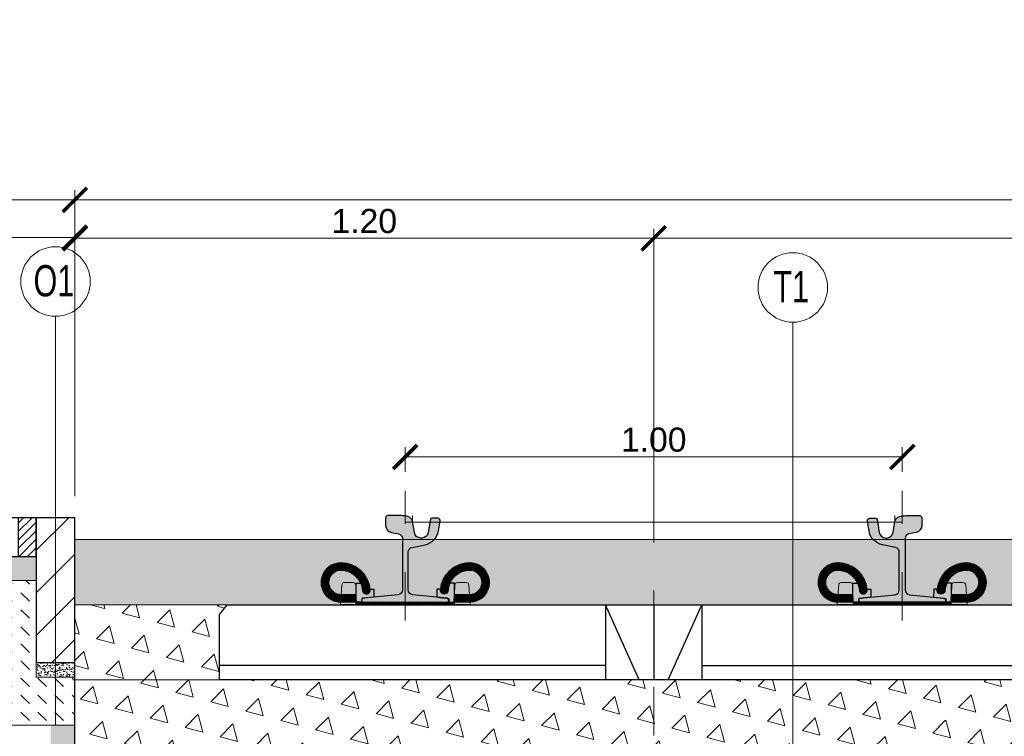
# Model space of a CAD drawing. Header units: feet. Extents: x 211.3 to 241.6, y -209.3 to -192.7.
# Tile 7 of 15: x 216.4 to 218.5, y -200.5 to -199. Entities that reach past the tile are written whole.
import ezdxf

# ---------------------------------------------------------------- set-up
doc = ezdxf.new("R2010")
doc.units = ezdxf.units.FT
doc.header["$MEASUREMENT"] = 0
doc.header["$PDMODE"] = 34
doc.linetypes.add('DASHDOT2', pattern=[12.7, 6.35, -3.175, 0, -3.175])
for name, color, linetype, lineweight in [('Beton', 8, 'Continuous', 15), ('BETON kresk', 8, 'Continuous', 9), ('Geowłóknina', 160, 'Continuous', 30), ('Miesz_niezw', 251, 'Continuous', 9), ('Mieszanka_niezw_0_315', 44, 'Continuous', 15), ('Opis', 7, 'Continuous', 15), ('Opis (wydruk czarny)', 7, 'Continuous', 15), ('Osie', 1, 'DASHDOT2', 13), ('oś-szyny', 1, 'DASHDOT2', 0), ('Piasek', 54, 'Continuous', 15), ('Podkład', 7, 'Continuous', 30), ('Podlew ciągły z poliuretanu', 1, 'Continuous', 9), ('Podsypka cementowo-piaskowa', 251, 'Continuous', 15), ('Podłoże gruntowe', 7, 'Continuous', 13), ('Sb3', 7, 'Continuous', 15), ('sb4', 7, 'Continuous', 15), ('Wymiar', 7, 'Continuous', 15)]:
    doc.layers.add(name, color=color, linetype=linetype, lineweight=lineweight)
for name, color, linetype in [('beton obram', 7, 'Continuous'), ('Podkadka sprężysta', 1, 'Continuous'), ('Szyna', 7, 'Continuous')]:
    doc.layers.add(name, color=color, linetype=linetype)
doc.layers.add('brudnopis', color=50, linetype='Continuous', lineweight=30, plot=False)
doc.layers.add('kostka grafitowa', color=7, linetype='Continuous', lineweight=30, true_color=0x404040)
doc.styles.add('Opis_1_25', font='arial.ttf', dxfattribs={"height": 0.05})
doc.styles.add('Romans', font='romans.shx', dxfattribs={"width": 0.7})
doc.dimstyles.new('1_25_DK$0', dxfattribs={"dimtxt": 0.05, "dimasz": 0.05, "dimexe": 0.02, "dimexo": 0.05, "dimgap": 0.01, "dimtad": 1, "dimdec": 3, "dimzin": 3, "dimdsep": 46, "dimtxsty": 'Opis_1_25', "dimblk": 'ARCHTICK', "dimcen": 0.05, "dimclrd": 256, "dimclre": 256, "dimazin": 3, "dimtfac": 1, "dimtdec": 3, "dimtofl": 0, "dimtmove": 0, "dimatfit": 3, "dimldrblk": 'ARCHTICK', "dimfxl": 1, "dimfrac": 2, "dimtolj": 1, "dimtzin": 3, "dimlwd": -1, "dimlwe": -1, "dimarcsym": 0})
pattern_1 = [(105, (0, 0), (-0.07244443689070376, 0.01941142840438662), [0.03750000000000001, -0.03750000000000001]), (165, (0, 0), (-0.05303300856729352, -0.05303300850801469), [0.03750000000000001, -0.03750000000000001]), (45, (-0.03622221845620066, 0.009705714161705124), (-0.01941142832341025, 0.07244443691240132), [0.03750000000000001, -0.03750000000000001])]
pattern_2 = [(45, (0, 0), (-0.008838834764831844, 0.008838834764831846), [])]

# ---------------------------------------------------------------- blocks, each defined once
blk = doc.blocks.new('_ArchTick')
at = {"color": 0, "linetype": 'ByBlock', "lineweight": 0, "const_width": 0.15}
blk.add_lwpolyline([(-0.5, -0.5), (0.5, 0.5)], dxfattribs=at)
blk = doc.blocks.new('*D4')
at = {"layer": 'DEFPOINTS', "color": 0, "lineweight": 25, "transparency": 16777216}
for p in [(217.2109463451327, -199.9399259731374), (217.2109463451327, -200.0208825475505), (218.2414463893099, -200.0208825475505)]:
    blk.add_point(p, dxfattribs=at)
at = {"layer": 'Wymiar', "transparency": 16777216}
for p, q in [((217.2109463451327, -199.9708825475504), (217.2109463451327, -199.9199259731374)), ((218.2414463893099, -199.9708825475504), (218.2414463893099, -199.9199259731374)), ((218.2414463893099, -199.9399259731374), (217.2109463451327, -199.9399259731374))]:
    blk.add_line(p, q, dxfattribs=at)
at = {"layer": 'Wymiar', "transparency": 16777216, "xscale": 0.05, "yscale": 0.05, "zscale": 0.05, "rotation": 180}
blk.add_blockref('_ArchTick', (217.2109463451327, -199.9399259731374), dxfattribs=at)
at = {"layer": 'Wymiar', "transparency": 16777216, "xscale": 0.05, "yscale": 0.05, "zscale": 0.05}
blk.add_blockref('_ArchTick', (218.2414463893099, -199.9399259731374), dxfattribs=at)
at = {"layer": 'Wymiar', "color": 0, "transparency": 16777216, "insert": (217.7261963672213, -199.9043973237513), "char_height": 0.05, "attachment_point": 5, "style": 'Opis_1_25'}
blk.add_mtext('\\A1;1.00', dxfattribs=at)
blk = doc.blocks.new('*D5')
at = {"layer": 'DEFPOINTS', "color": 0, "lineweight": 25, "transparency": 16777216}
for p in [(217.7261949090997, -199.4868741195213), (216.5261949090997, -200.0659117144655), (217.7261949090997, -200.0659117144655)]:
    blk.add_point(p, dxfattribs=at)
at = {"layer": 'Wymiar', "transparency": 16777216}
for p, q in [((216.5261949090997, -200.0159117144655), (216.5261949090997, -199.4668741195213)), ((217.7261949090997, -200.0159117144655), (217.7261949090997, -199.4668741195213)), ((216.5261949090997, -199.4868741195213), (217.7261949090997, -199.4868741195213))]:
    blk.add_line(p, q, dxfattribs=at)
at = {"layer": 'Wymiar', "transparency": 16777216, "xscale": 0.05, "yscale": 0.05, "zscale": 0.05, "rotation": 180}
blk.add_blockref('_ArchTick', (216.5261949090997, -199.4868741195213), dxfattribs=at)
at = {"layer": 'Wymiar', "transparency": 16777216, "xscale": 0.05, "yscale": 0.05, "zscale": 0.05}
blk.add_blockref('_ArchTick', (217.7261949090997, -199.4868741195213), dxfattribs=at)
at = {"layer": 'Wymiar', "color": 0, "transparency": 16777216, "insert": (217.1261949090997, -199.4513454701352), "char_height": 0.05, "attachment_point": 5, "style": 'Opis_1_25'}
blk.add_mtext('\\A1;1.20', dxfattribs=at)
blk = doc.blocks.new('*D6')
at = {"layer": 'DEFPOINTS', "color": 0, "lineweight": 70, "transparency": 16777216}
for p in [(223.9261949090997, -199.4069429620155), (216.5261949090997, -200.0659117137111), (223.9261949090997, -200.0659117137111)]:
    blk.add_point(p, dxfattribs=at)
at = {"layer": 'Wymiar', "transparency": 16777216}
for p, q in [((216.5261949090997, -200.0159117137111), (216.5261949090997, -199.3869429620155)), ((223.9261949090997, -200.0159117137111), (223.9261949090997, -199.3869429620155)), ((216.5261949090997, -199.4069429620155), (223.9261949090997, -199.4069429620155))]:
    blk.add_line(p, q, dxfattribs=at)
at = {"layer": 'Wymiar', "transparency": 16777216, "xscale": 0.05, "yscale": 0.05, "zscale": 0.05, "rotation": 180}
blk.add_blockref('_ArchTick', (216.5261949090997, -199.4069429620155), dxfattribs=at)
at = {"layer": 'Wymiar', "transparency": 16777216, "xscale": 0.05, "yscale": 0.05, "zscale": 0.05}
blk.add_blockref('_ArchTick', (223.9261949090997, -199.4069429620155), dxfattribs=at)
at = {"layer": 'Wymiar', "color": 0, "transparency": 16777216, "insert": (220.2261949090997, -199.3710732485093), "char_height": 0.05, "attachment_point": 5, "style": 'Opis_1_25'}
blk.add_mtext('\\A1;{\\fArial|b0|i0|c238|p34;TOROWISKO KLASYCZNE PODSYPKOWE}', dxfattribs=at)
blk = doc.blocks.new('*D8')
at = {"layer": 'DEFPOINTS', "color": 0, "lineweight": 25, "transparency": 16777216}
for p in [(222.7261948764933, -199.4868741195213), (217.7261949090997, -200.0669117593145), (222.7261948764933, -200.0669116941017)]:
    blk.add_point(p, dxfattribs=at)
at = {"layer": 'Wymiar', "transparency": 16777216}
for p, q in [((217.7261949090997, -200.0169117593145), (217.7261949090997, -199.4668741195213)), ((222.7261948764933, -200.0169116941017), (222.7261948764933, -199.4668741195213)), ((217.7261949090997, -199.4868741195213), (222.7261948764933, -199.4868741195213))]:
    blk.add_line(p, q, dxfattribs=at)
at = {"layer": 'Wymiar', "transparency": 16777216, "xscale": 0.05, "yscale": 0.05, "zscale": 0.05, "rotation": 180}
blk.add_blockref('_ArchTick', (217.7261949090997, -199.4868741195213), dxfattribs=at)
at = {"layer": 'Wymiar', "transparency": 16777216, "xscale": 0.05, "yscale": 0.05, "zscale": 0.05}
blk.add_blockref('_ArchTick', (222.7261948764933, -199.4868741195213), dxfattribs=at)
at = {"layer": 'Wymiar', "color": 0, "transparency": 16777216, "insert": (220.2261948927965, -199.4513454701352), "char_height": 0.05, "attachment_point": 5, "style": 'Opis_1_25'}
blk.add_mtext('\\A1;5.00', dxfattribs=at)
blk = doc.blocks.new('*D12')
at = {"layer": 'DEFPOINTS', "color": 0, "lineweight": 70, "transparency": 16777216}
for p in [(216.5261949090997, -199.4069429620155), (214.5136949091, -199.9609117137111), (216.5261949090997, -200.0709117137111)]:
    blk.add_point(p, dxfattribs=at)
at = {"layer": 'Wymiar', "transparency": 16777216}
for p, q in [((214.5136949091, -199.9109117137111), (214.5136949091, -199.3869429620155)), ((216.5261949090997, -200.0209117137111), (216.5261949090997, -199.3869429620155)), ((214.5136949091, -199.4069429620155), (216.5261949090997, -199.4069429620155))]:
    blk.add_line(p, q, dxfattribs=at)
at = {"layer": 'Wymiar', "transparency": 16777216, "xscale": 0.05, "yscale": 0.05, "zscale": 0.05, "rotation": 180}
blk.add_blockref('_ArchTick', (214.5136949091, -199.4069429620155), dxfattribs=at)
at = {"layer": 'Wymiar', "transparency": 16777216, "xscale": 0.05, "yscale": 0.05, "zscale": 0.05}
blk.add_blockref('_ArchTick', (216.5261949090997, -199.4069429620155), dxfattribs=at)
at = {"layer": 'Wymiar', "color": 0, "transparency": 16777216, "insert": (215.5199449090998, -199.3171453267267), "char_height": 0.05, "attachment_point": 5, "style": 'Opis_1_25'}
blk.add_mtext('\\A1;{\\fArial|b0|i0|c238|p34;ZABUDOWA MIĘDZYTORZA Z PŁYT \\PAŻUROWYCH OBSIANYCH TRAWĄ}', dxfattribs=at)
blk = doc.blocks.new('PS-60R2-SB4-1800')
h = blk.add_hatch(color=251)
edge = h.paths.add_edge_path()
edge.add_arc((-64.85020978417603, 18.20540894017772), 4.499999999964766, 4.328325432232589, 24.187061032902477, ccw=False)
edge.add_arc((-59.5653256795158, 18.60540894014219), 0.8000000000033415, 184.3283254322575, 364.3283254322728)
edge.add_arc((-64.85020978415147, 18.2054089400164), 6.099999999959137, 4.328325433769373, 5.518464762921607)
edge.add_line((-58.77848170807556, 18.79202480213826), (-58.02596563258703, 18.79189964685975))
edge.add_line((-58.02596563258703, 18.79189964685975), (-58.01851709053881, 17.15335696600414))
edge.add_line((-58.01851709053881, 17.15335696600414), (-60.51127112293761, 16.90517299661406))
edge.add_line((-60.51127112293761, 16.90517299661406), (-60.51143550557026, 16.10521954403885))
edge.add_line((-60.51143550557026, 16.10521954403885), (-61.65020978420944, 16.1054089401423))
edge.add_line((-61.65020978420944, 16.1054089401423), (-61.70545377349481, 17.70880618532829))
edge.add_line((-61.70545377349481, 17.70880618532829), (-61.70506451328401, 20.04929525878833))
edge.add_line((-61.70506451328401, 20.04929525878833), (-60.74525279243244, 20.04913562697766))
h = blk.add_hatch(color=251)
edge = h.paths.add_edge_path()
edge.add_arc((-38.14976804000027, 18.20942884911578), 4.499999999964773, 155.8129389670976, 175.6716745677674)
edge.add_arc((-43.43465214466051, 18.60942884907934), 0.8000000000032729, 175.6716745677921, 355.6716745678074, ccw=False)
edge.add_arc((-38.14976804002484, 18.20942884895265), 6.099999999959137, 174.4815352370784, 175.6716745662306, ccw=False)
edge.add_line((-44.22149611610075, 18.7960447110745), (-44.97401219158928, 18.79591955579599))
edge.add_line((-44.97401219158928, 18.79591955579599), (-44.9814607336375, 17.15737687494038))
edge.add_line((-44.9814607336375, 17.15737687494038), (-42.4887067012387, 16.90919290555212))
edge.add_line((-42.4887067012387, 16.90919290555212), (-42.48854231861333, 16.10923945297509))
edge.add_line((-42.48854231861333, 16.10923945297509), (-41.34976803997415, 16.10942884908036))
edge.add_line((-41.34976803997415, 16.10942884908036), (-41.29452405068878, 17.71282609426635))
edge.add_line((-41.29452405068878, 17.71282609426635), (-41.2949133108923, 20.0533151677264))
edge.add_line((-41.2949133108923, 20.0533151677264), (-42.25472503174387, 20.05315553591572))
h = blk.add_hatch(color=251)
edge = h.paths.add_edge_path()
edge.add_arc((38.14985109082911, 18.20942884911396), 4.499999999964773, 4.328325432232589, 24.18706103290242, ccw=False)
edge.add_arc((43.43473519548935, 18.60942884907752), 0.8000000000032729, 184.3283254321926, 364.3283254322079)
edge.add_arc((38.14985109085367, 18.20942884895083), 6.099999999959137, 4.328325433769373, 5.518464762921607)
edge.add_line((44.22157916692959, 18.79604471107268), (44.97409524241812, 18.79591955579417))
edge.add_line((44.97409524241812, 18.79591955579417), (44.98154378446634, 17.15737687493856))
edge.add_line((44.98154378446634, 17.15737687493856), (42.48878975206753, 16.9091929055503))
edge.add_line((42.48878975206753, 16.9091929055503), (42.48862536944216, 16.10923945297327))
edge.add_line((42.48862536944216, 16.10923945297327), (41.34985109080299, 16.10942884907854))
edge.add_line((41.34985109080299, 16.10942884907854), (41.29460710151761, 17.71282609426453))
edge.add_line((41.29460710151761, 17.71282609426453), (41.29499636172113, 20.05331516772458))
edge.add_line((41.29499636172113, 20.05331516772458), (42.25480808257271, 20.0531555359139))
h = blk.add_hatch(color=251)
edge = h.paths.add_edge_path()
edge.add_arc((64.85029283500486, 18.2054089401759), 4.499999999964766, 155.8129389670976, 175.6716745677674)
edge.add_arc((59.56540873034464, 18.60540894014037), 0.8000000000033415, 175.6716745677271, 355.67167456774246, ccw=False)
edge.add_arc((64.85029283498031, 18.20540894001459), 6.099999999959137, 174.4815352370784, 175.6716745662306, ccw=False)
edge.add_line((58.77856475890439, 18.79202480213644), (58.02604868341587, 18.79189964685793))
edge.add_line((58.02604868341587, 18.79189964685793), (58.01860014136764, 17.15335696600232))
edge.add_line((58.01860014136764, 17.15335696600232), (60.51135417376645, 16.90517299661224))
edge.add_line((60.51135417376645, 16.90517299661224), (60.5115185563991, 16.10521954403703))
edge.add_line((60.5115185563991, 16.10521954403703), (61.65029283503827, 16.10540894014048))
edge.add_line((61.65029283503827, 16.10540894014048), (61.70553682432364, 17.70880618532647))
edge.add_line((61.70553682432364, 17.70880618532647), (61.70514756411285, 20.04929525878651))
edge.add_line((61.70514756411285, 20.04929525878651), (60.74533584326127, 20.04913562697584))
at = {"layer": 'Podkadka sprężysta'}
h = blk.add_hatch(dxfattribs=at)
h.set_pattern_fill('ANSI37', color=256, angle=0.009529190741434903, style=0)
h.set_pattern_definition([(45.00952919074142, (-51.49991694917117, 15.60774071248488), (-0.08840304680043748, 0.08837364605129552), []), (135.0095291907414, (-51.49991694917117, 15.60774071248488), (-0.08837364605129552, -0.08840304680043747), [])])
h.paths.add_polyline_path([(-61.63283859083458, 15.60605544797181), (-61.65020978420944, 16.1054089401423), (-41.34976803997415, 16.10942884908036), (-41.36699530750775, 15.60942597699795)])
h = blk.add_hatch(dxfattribs=at)
h.set_pattern_fill('ANSI37', color=256, scale=100, style=0)
h.set_pattern_definition([(134.9904708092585, (51.5, 15.60774071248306), (0.08840304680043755, 0.08837364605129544), []), (44.99047080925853, (51.5, 15.60774071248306), (0.08837364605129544, -0.08840304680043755), [])])
h.paths.add_polyline_path([(61.63292164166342, 15.60605544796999), (61.65029283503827, 16.10540894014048), (41.34985109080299, 16.10942884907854), (41.36707835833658, 15.60942597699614)])
at = {"layer": 'sb4'}
h = blk.add_hatch(dxfattribs=at)
h.set_pattern_fill('ANSI31', color=256, angle=0.009529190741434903, style=0)
h.set_pattern_definition([(134.9904708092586, (-92.79758262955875, -4.70838610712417), (0.08840304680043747, 0.08837364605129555), [])])
edge = h.paths.add_edge_path()
edge.add_line((-61.65020978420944, 16.1054089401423), (-64.85020978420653, 16.1054089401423))
edge.add_arc((-64.8502097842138, 20.20540894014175), 4.099999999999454, 90.00000000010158, 270.00000000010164, ccw=False)
edge.add_arc((-64.85020978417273, 18.20540894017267), 6.099999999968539, 4.328325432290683, 90.00000000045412, ccw=False)
edge.add_arc((-59.5653256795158, 18.60540894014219), 0.8000000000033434, -175.67167456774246, 4.328325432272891, ccw=False)
edge.add_arc((-64.85020978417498, 18.20540894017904), 4.499999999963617, 4.328325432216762, 90.00000000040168)
edge.add_arc((-64.85020978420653, 20.20540894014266), 2.5, 90, 270)
edge.add_line((-64.85020978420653, 17.70540894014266), (-61.70580229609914, 17.70347502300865))
edge.add_line((-61.70580229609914, 17.70347502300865), (-61.65020978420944, 16.1054089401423))
h = blk.add_hatch(dxfattribs=at)
h.set_pattern_fill('ANSI31', color=256, angle=0.009529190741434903, style=0)
h.set_pattern_definition([(45.00952919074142, (-10.20239519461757, -4.704366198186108), (-0.08840304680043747, 0.08837364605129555), [])])
edge = h.paths.add_edge_path()
edge.add_line((-41.34976803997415, 16.10942884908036), (-38.14976803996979, 16.10942884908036))
edge.add_arc((-38.14976803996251, 20.2094288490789), 4.099999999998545, 269.9999999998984, 449.9999999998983)
edge.add_arc((-38.14976804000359, 18.20942884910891), 6.099999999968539, 89.99999999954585, 175.6716745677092)
edge.add_arc((-43.43465214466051, 18.60942884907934), 0.8000000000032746, 175.6716745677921, 355.6716745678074)
edge.add_arc((-38.14976804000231, 18.20942884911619), 4.499999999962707, 89.9999999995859, 175.6716745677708, ccw=False)
edge.add_arc((-38.14976803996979, 20.2094288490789), 2.5, -90, 90, ccw=False)
edge.add_line((-38.14976803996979, 17.7094288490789), (-41.29470646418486, 17.70753173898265))
edge.add_line((-41.29470646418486, 17.70753173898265), (-41.34976803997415, 16.10942884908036))
h = blk.add_hatch(dxfattribs=at)
h.set_pattern_fill('ANSI31', color=256, angle=0.009529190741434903, style=0)
h.set_pattern_definition([(134.9904708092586, (10.2024782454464, -4.704366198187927), (0.08840304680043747, 0.08837364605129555), [])])
edge = h.paths.add_edge_path()
edge.add_line((41.34985109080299, 16.10942884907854), (38.14985109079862, 16.10942884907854))
edge.add_arc((38.14985109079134, 20.20942884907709), 4.099999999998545, 90.00000000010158, 270.00000000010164, ccw=False)
edge.add_arc((38.14985109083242, 18.20942884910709), 6.099999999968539, 4.328325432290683, 90.00000000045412, ccw=False)
edge.add_arc((43.43473519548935, 18.60942884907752), 0.8000000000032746, -175.67167456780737, 4.328325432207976, ccw=False)
edge.add_arc((38.14985109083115, 18.20942884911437), 4.499999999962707, 4.328325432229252, 90.00000000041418)
edge.add_arc((38.14985109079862, 20.20942884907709), 2.5, 90, 270)
edge.add_line((38.14985109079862, 17.70942884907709), (41.29478951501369, 17.70753173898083))
edge.add_line((41.29478951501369, 17.70753173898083), (41.34985109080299, 16.10942884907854))
h = blk.add_hatch(dxfattribs=at)
h.set_pattern_fill('ANSI31', color=256, angle=0.009529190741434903, style=0)
h.set_pattern_definition([(45.00952919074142, (92.79766568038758, -4.708386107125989), (-0.08840304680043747, 0.08837364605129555), [])])
edge = h.paths.add_edge_path()
edge.add_line((61.65029283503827, 16.10540894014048), (64.85029283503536, 16.10540894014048))
edge.add_arc((64.85029283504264, 20.20540894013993), 4.099999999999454, 269.9999999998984, 449.9999999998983)
edge.add_arc((64.85029283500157, 18.20540894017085), 6.099999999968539, 89.9999999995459, 175.6716745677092)
edge.add_arc((59.56540873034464, 18.60540894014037), 0.8000000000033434, 175.6716745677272, 355.6716745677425)
edge.add_arc((64.85029283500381, 18.20540894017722), 4.499999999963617, 89.99999999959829, 175.6716745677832, ccw=False)
edge.add_arc((64.85029283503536, 20.20540894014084), 2.5, -90, 90, ccw=False)
edge.add_line((64.85029283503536, 17.70540894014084), (61.70588534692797, 17.70347502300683))
edge.add_line((61.70588534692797, 17.70347502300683), (61.65029283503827, 16.10540894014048))
at = {"layer": 'Szyna'}
h = blk.add_hatch(color=256, dxfattribs=at)
edge = h.paths.add_edge_path()
edge.add_arc((-54.07513544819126, 32.0297057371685), 1.499999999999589, 180.0000026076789, 258.6900701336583)
edge.add_line((-54.36930958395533, 30.5588347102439), (-52.90401923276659, 30.26577670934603))
edge.add_arc((-53.10013532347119, 29.28519602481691), 0.9999999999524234, 2.595729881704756e-06, 78.69007012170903, ccw=False)
edge.add_line((-52.10013532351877, 29.28519607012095), (-52.10013483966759, 18.64498753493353))
edge.add_arc((-53.10013483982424, 18.64498748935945), 1.000000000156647, -84.2894042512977, 2.611202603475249e-06, ccw=False)
edge.add_line((-53.00063107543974, 17.64995030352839), (-60.22998587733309, 16.92701449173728))
edge.add_arc((-60.20013474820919, 16.62850333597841), 0.3000000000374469, 95.71059571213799, 180.0000025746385)
edge.add_line((-60.50013474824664, 16.62850332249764), (-60.5001347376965, 16.3999995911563))
edge.add_arc((-60.20013473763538, 16.39999960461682), 0.3000000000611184, 180.0000025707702, 270.0000025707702)
edge.add_line((-60.20013472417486, 16.09999960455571), (-42.80013472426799, 16.1000003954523))
edge.add_arc((-42.80013473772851, 16.40000039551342), 0.3000000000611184, 270.0000025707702, 360.0000025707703)
edge.add_line((-42.50013473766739, 16.40000040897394), (-42.50013474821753, 16.62850414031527))
edge.add_arc((-42.80013474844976, 16.62850412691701), 0.3000000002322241, 2.558879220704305e-06, 84.28940942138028)
edge.add_line((-42.77028364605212, 16.92701528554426), (-49.99963851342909, 17.64995044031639))
edge.add_arc((-49.90013483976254, 18.64498763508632), 1.000000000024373, 180.0000026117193, 264.28940947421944, ccw=False)
edge.add_line((-50.90013483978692, 18.64498758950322), (-50.90013519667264, 26.49519612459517))
edge.add_arc((-49.90013519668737, 26.49519617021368), 0.9999999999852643, 101.30993508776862, 180.0000026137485, ccw=False)
edge.add_line((-50.0962513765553, 27.47577683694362), (-47.38879003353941, 28.0172692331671))
edge.add_arc((-48.07519666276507, 31.44930156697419), 3.500000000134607, 281.3099350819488, 350.5376803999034)
edge.add_line((-44.6228179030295, 30.87390526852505), (-44.28216873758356, 32.91780083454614))
edge.add_arc((-44.77536570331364, 33.00000030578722), 0.5000000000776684, 350.5376803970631, 450.000002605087)
edge.add_line((-44.77536572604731, 33.50000030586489), (-45.99262867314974, 33.50000025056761))
edge.add_arc((-45.99262865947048, 33.20000025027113), 0.3000000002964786, 90.00000261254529, 170.5376804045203)
edge.add_line((-46.28854683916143, 33.24931993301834), (-46.7379117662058, 30.55312961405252))
edge.add_arc((-48.09913539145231, 30.78000015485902), 1.380000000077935, 270.0000025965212, 350.5376803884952, ccw=False)
edge.add_line((-48.09913532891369, 29.40000015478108), (-48.25113532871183, 29.40000014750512))
edge.add_arc((-48.2511353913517, 30.78000014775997), 1.380000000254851, 189.4623248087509, 270.00000260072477, ccw=False)
edge.add_line((-49.61235899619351, 30.55312948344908), (-49.98892671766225, 32.81253518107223))
edge.add_arc((-51.27123880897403, 32.59881643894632), 1.300000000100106, 9.462324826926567, 76.81804508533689)
edge.add_arc((-52.79913517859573, 26.07535626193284), 7.999999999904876, 76.81804506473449, 86.81323531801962)
edge.add_arc((-54.02213417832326, 4.109376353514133), 29.99999999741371, 86.81323532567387, 90.3828454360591)
edge.add_arc((-54.16913517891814, 26.10888522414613), 8.000000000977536, 90.38284543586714, 96.93827769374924)
edge.add_arc((-55.07513551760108, 33.55396167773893), 0.500000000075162, 96.93827769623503, 180.000002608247)
edge.add_line((-55.57513551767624, 33.55396165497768), (-55.57513544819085, 32.02970566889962))
h = blk.add_hatch(color=256, dxfattribs=at)
edge = h.paths.add_edge_path()
edge.add_arc((54.0752184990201, 32.02970573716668), 1.499999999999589, 281.30992986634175, 359.99999739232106, ccw=False)
edge.add_line((54.36939263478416, 30.55883471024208), (52.90410228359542, 30.26577670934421))
edge.add_arc((53.10021837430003, 29.28519602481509), 0.9999999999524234, 101.3099298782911, 179.99999740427)
edge.add_line((52.10021837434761, 29.28519607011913), (52.10021789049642, 18.64498753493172))
edge.add_arc((53.10021789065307, 18.64498748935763), 1.000000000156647, 179.9999973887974, 264.2894042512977)
edge.add_line((53.00071412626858, 17.64995030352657), (60.23006892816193, 16.92701449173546))
edge.add_arc((60.20021779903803, 16.62850333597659), 0.3000000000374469, -2.574638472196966e-06, 84.289404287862, ccw=False)
edge.add_line((60.50021779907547, 16.62850332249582), (60.50021778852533, 16.39999959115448))
edge.add_arc((60.20021778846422, 16.399999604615), 0.3000000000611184, 269.9999974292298, 359.9999974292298, ccw=False)
edge.add_line((60.20021777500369, 16.09999960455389), (42.80021777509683, 16.10000039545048))
edge.add_arc((42.80021778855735, 16.4000003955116), 0.3000000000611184, 179.9999974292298, 269.9999974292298, ccw=False)
edge.add_line((42.50021778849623, 16.40000040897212), (42.50021779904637, 16.62850414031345))
edge.add_arc((42.80021779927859, 16.62850412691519), 0.3000000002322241, 95.71059057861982, 179.9999974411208, ccw=False)
edge.add_line((42.77036669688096, 16.92701528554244), (49.99972156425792, 17.64995044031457))
edge.add_arc((49.90021789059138, 18.6449876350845), 1.000000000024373, 275.7105905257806, 359.9999973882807)
edge.add_line((50.90021789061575, 18.6449875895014), (50.90021824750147, 26.49519612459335))
edge.add_arc((49.90021824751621, 26.49519617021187), 0.9999999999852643, 359.9999973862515, 438.6900649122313)
edge.add_line((50.09633442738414, 27.4757768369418), (47.38887308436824, 28.01726923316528))
edge.add_arc((48.0752797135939, 31.44930156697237), 3.500000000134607, 189.4623196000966, 258.69006491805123, ccw=False)
edge.add_line((44.62290095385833, 30.87390526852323), (44.2822517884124, 32.91780083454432))
edge.add_arc((44.77544875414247, 33.0000003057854), 0.5000000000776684, 89.99999739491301, 189.4623196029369, ccw=False)
edge.add_line((44.77544877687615, 33.50000030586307), (45.99271172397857, 33.50000025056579))
edge.add_arc((45.99271171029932, 33.20000025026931), 0.3000000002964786, 9.462319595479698, 89.99999738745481, ccw=False)
edge.add_line((46.28862988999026, 33.24931993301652), (46.73799481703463, 30.5531296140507))
edge.add_arc((48.09921844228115, 30.7800001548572), 1.380000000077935, 189.4623196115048, 269.9999974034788)
edge.add_line((48.09921837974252, 29.40000015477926), (48.25121837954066, 29.40000014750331))
edge.add_arc((48.25121844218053, 30.78000014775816), 1.380000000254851, 269.9999973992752, 350.5376751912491)
edge.add_line((49.61244204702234, 30.55312948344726), (49.98900976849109, 32.81253518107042))
edge.add_arc((51.27132185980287, 32.5988164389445), 1.300000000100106, 103.1819549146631, 170.5376751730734, ccw=False)
edge.add_arc((52.79921822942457, 26.07535626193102), 7.999999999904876, 93.18676468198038, 103.18195493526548, ccw=False)
edge.add_arc((54.02221722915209, 4.109376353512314), 29.99999999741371, 89.61715456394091, 93.18676467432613, ccw=False)
edge.add_arc((54.16921822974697, 26.10888522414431), 8.000000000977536, 83.06172230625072, 89.61715456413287, ccw=False)
edge.add_arc((55.07521856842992, 33.55396167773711), 0.500000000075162, -2.6082469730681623e-06, 83.06172230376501, ccw=False)
edge.add_line((55.57521856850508, 33.55396165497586), (55.57521849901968, 32.0297056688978))
for p, q in [((-60.51162242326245, 16.90321591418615), (-60.51145789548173, 16.10624195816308)), ((-42.4887067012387, 16.90919290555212), (-42.48854231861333, 16.10923945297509)), ((42.48878975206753, 16.9091929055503), (42.48862536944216, 16.10923945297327)), ((60.51170547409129, 16.90321591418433), (60.51154094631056, 16.10624195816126)), ((-61.63283859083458, 15.60605544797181), (-64.95012177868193, 15.60550373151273))]:
    blk.add_line(p, q)
for points in [[(-60.74525279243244, 20.04913562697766, -0.08686759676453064), (-60.36304403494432, 18.54503158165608, 1.000000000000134), (-58.76760732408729, 18.66578629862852, 0.005193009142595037), (-58.77848170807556, 18.79202480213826), (-58.02596563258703, 18.79189964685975), (-58.01851709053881, 17.15335696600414), (-60.51127112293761, 16.90517299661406), (-60.51143550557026, 16.10521954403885), (-61.65020978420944, 16.1054089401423), (-61.70545377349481, 17.70880618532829), (-61.70506451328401, 20.04929525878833)], [(-42.25472503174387, 20.05315553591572, 0.08686759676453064), (-42.63693378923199, 18.54905149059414, -1.000000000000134), (-44.23237050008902, 18.66980620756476, -0.005193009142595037), (-44.22149611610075, 18.7960447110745), (-44.97401219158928, 18.79591955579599), (-44.9814607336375, 17.15737687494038), (-42.4887067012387, 16.90919290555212), (-42.48854231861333, 16.10923945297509), (-41.34976803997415, 16.10942884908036), (-41.29452405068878, 17.71282609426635), (-41.2949133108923, 20.0533151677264)], [(42.25480808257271, 20.0531555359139, -0.08686759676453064), (42.63701684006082, 18.54905149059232, 1.000000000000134), (44.23245355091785, 18.66980620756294, 0.005193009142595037), (44.22157916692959, 18.79604471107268), (44.97409524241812, 18.79591955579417), (44.98154378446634, 17.15737687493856), (42.48878975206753, 16.9091929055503), (42.48862536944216, 16.10923945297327), (41.34985109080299, 16.10942884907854), (41.29460710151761, 17.71282609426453), (41.29499636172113, 20.05331516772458)], [(60.74533584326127, 20.04913562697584, 0.08686759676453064), (60.36312708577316, 18.54503158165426, -1.000000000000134), (58.76769037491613, 18.6657862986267, -0.005193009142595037), (58.77856475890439, 18.79202480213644), (58.02604868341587, 18.79189964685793), (58.01860014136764, 17.15335696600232), (60.51135417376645, 16.90517299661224), (60.5115185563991, 16.10521954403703), (61.65029283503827, 16.10540894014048), (61.70553682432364, 17.70880618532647), (61.70514756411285, 20.04929525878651)]]:
    blk.add_lwpolyline(points, format="xyb", close=True)
at = {"layer": 'brudnopis', "lineweight": 0, "ltscale": 5}
for p, q in [((-51.50000000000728, 32.69999960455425), (51.50008305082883, 32.69999960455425)), ((-49.97017078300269, 32.69999960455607), (-49.97017078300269, 34.10870663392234)), ((49.97025383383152, 32.69999960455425), (49.97025383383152, 34.10870663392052))]:
    blk.add_line(p, q, dxfattribs=at)
at = {"layer": 'oś-szyny', "ltscale": 0.002}
for p, q in [((-51.5, 12.34887240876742), (-51.5, 39.15927775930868)), ((51.50008305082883, 12.3488724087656), (51.50008305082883, 39.15927775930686))]:
    blk.add_line(p, q, dxfattribs=at)
at = {"layer": 'Podkadka sprężysta'}
for points in [[(-61.63283859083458, 15.60605544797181), (-61.65020978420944, 16.1054089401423), (-41.34976803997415, 16.10942884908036), (-41.36699530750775, 15.60942597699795)], [(61.63292164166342, 15.60605544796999), (61.65029283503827, 16.10540894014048), (41.34985109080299, 16.10942884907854), (41.36707835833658, 15.60942597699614)]]:
    blk.add_lwpolyline(points, close=True, dxfattribs=at)
at = {"layer": 'Podkład', "ltscale": 5}
for p, q in [((-88.5, 15.60000000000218), (-90, 13.60000000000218)), ((88.50000000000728, 15.60000000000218), (-88.49999999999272, 15.60000000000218)), ((-10, 15.60000000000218), (-10, 1.818989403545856e-12)), ((-3, 1.818989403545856e-12), (-10, 15.60000000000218)), ((0, 15.60000000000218), (0, 1.818989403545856e-12)), ((0, 15.60000000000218), (0, 1.818989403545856e-12)), ((3, 1.818989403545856e-12), (10, 15.60000000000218)), ((10, 15.60000000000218), (10, 1.818989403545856e-12)), ((88.5, 15.60000000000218), (90, 13.60000000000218)), ((-90, 1.818989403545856e-12), (-90, 13.60000000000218)), ((90, 1.818989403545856e-12), (90, 13.60000000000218)), ((-10, 3.000000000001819), (-90, 3.000000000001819)), ((10, 3.000000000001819), (89.99999999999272, 3.000000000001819)), ((-89.99999999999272, 0), (89.99999999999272, 1.818989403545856e-12))]:
    blk.add_line(p, q, dxfattribs=at)
at = {"layer": 'Sb3'}
for points in [[(-61.63283859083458, 15.60605544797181), (-61.77465327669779, 19.6826699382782, 0.4041133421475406), (-62.27443416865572, 20.1652867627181), (-64.16259709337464, 20.16497273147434, 0.3936855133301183), (-64.6612744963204, 19.70015658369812), (-64.95012177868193, 15.60550373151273)], [(61.63292164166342, 15.60605544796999), (61.77473632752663, 19.68266993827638, -0.4041133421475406), (62.27451721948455, 20.16528676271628), (64.16268014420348, 20.16497273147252, -0.3936855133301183), (64.66135754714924, 19.7001565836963), (64.95020482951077, 15.60550373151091)]]:
    blk.add_lwpolyline(points, format="xyb", close=True, dxfattribs=at)
for points in [[(-41.36699530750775, 15.60942597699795), (-41.22653663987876, 19.68608741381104, -0.4041133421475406), (-40.72691630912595, 20.16887045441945), (-38.8387533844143, 20.16918448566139, -0.3936855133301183), (-38.33992139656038, 19.70453423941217), (-38.04971211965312, 15.60997769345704), (-41.36699530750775, 15.60942597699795)], [(41.36707835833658, 15.60942597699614), (41.22661969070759, 19.68608741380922, 0.4041133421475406), (40.72699935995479, 20.16887045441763), (38.83883643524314, 20.16918448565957, 0.3936855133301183), (38.34000444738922, 19.70453423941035), (38.04979517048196, 15.60997769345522), (41.36707835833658, 15.60942597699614)]]:
    blk.add_lwpolyline(points, format="xyb", dxfattribs=at)
at = {"layer": 'sb4'}
for points in [[(-61.65020978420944, 16.1054089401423), (-64.85020978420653, 16.1054089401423, -1), (-64.85020978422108, 24.30540894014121, -0.3922565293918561), (-58.76760732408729, 18.66578629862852, -1.000000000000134), (-60.36304403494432, 18.54503158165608, 0.3922565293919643), (-64.85020978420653, 22.70540894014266, 0.9999999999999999), (-64.85020978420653, 17.70540894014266), (-61.70580229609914, 17.70347502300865)], [(-41.34976803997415, 16.10942884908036), (-38.14976803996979, 16.10942884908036, 1), (-38.14976803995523, 24.30942884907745, 0.3922565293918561), (-44.23237050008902, 18.66980620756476, 1.000000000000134), (-42.63693378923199, 18.54905149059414, -0.3922565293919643), (-38.14976803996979, 22.7094288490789, -0.9999999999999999), (-38.14976803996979, 17.7094288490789), (-41.29470646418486, 17.70753173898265)], [(41.34985109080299, 16.10942884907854), (38.14985109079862, 16.10942884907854, -1), (38.14985109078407, 24.30942884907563, -0.3922565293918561), (44.23245355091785, 18.66980620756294, -1.000000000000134), (42.63701684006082, 18.54905149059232, 0.3922565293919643), (38.14985109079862, 22.70942884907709, 0.9999999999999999), (38.14985109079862, 17.70942884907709), (41.29478951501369, 17.70753173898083)], [(61.65029283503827, 16.10540894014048), (64.85029283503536, 16.10540894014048, 1), (64.85029283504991, 24.30540894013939, 0.3922565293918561), (58.76769037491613, 18.6657862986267, 1.000000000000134), (60.36312708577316, 18.54503158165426, -0.3922565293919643), (64.85029283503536, 22.70540894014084, -0.9999999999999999), (64.85029283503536, 17.70540894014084), (61.70588534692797, 17.70347502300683)]]:
    blk.add_lwpolyline(points, format="xyb", close=True, dxfattribs=at)
for points in [[(-61.70527135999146, 17.70351183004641), (-61.65020978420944, 16.1054089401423)], [(-41.29470646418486, 17.70753173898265), (-41.34976803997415, 16.10942884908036)]]:
    blk.add_lwpolyline(points, dxfattribs=at)
at = {"layer": 'Szyna'}
for points in [[(-55.57513544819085, 32.02970566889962, 0.3575107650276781), (-54.36930958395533, 30.5588347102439), (-52.90401923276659, 30.26577670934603, -0.3575107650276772), (-52.10013532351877, 29.28519607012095), (-52.10013483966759, 18.64498753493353, -0.3853135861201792), (-53.00063107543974, 17.64995030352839), (-60.22998587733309, 16.92701449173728, 0.3853135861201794), (-60.50013474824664, 16.62850332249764), (-60.5001347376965, 16.3999995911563, 0.414213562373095), (-60.20013472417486, 16.09999960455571), (-42.80013472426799, 16.1000003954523, 0.414213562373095), (-42.50013473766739, 16.40000040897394), (-42.50013474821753, 16.62850414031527, 0.3853135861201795), (-42.77028364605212, 16.92701528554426), (-49.99963851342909, 17.64995044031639, -0.385313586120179), (-50.90013483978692, 18.64498758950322), (-50.90013519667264, 26.49519612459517, -0.357510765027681), (-50.0962513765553, 27.47577683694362), (-47.38879003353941, 28.0172692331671, 0.3115981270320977), (-44.6228179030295, 30.87390526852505), (-44.28216873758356, 32.91780083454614, 0.4634545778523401), (-44.77536572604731, 33.50000030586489), (-45.99262867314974, 33.50000025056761, 0.3666293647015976), (-46.28854683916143, 33.24931993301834), (-46.7379117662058, 30.55312961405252, -0.3666293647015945), (-48.09913532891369, 29.40000015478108), (-48.25113532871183, 29.40000014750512, -0.3666293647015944), (-49.61235899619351, 30.55312948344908), (-49.98892671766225, 32.81253518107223), (-49.98892671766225, 32.81253518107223, 0.3026593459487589), (-50.97478130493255, 33.86456244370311, 0.04363991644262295), (-52.35440826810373, 34.06298532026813, 0.01557662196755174), (-54.22259008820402, 34.10870663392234), (-54.22259008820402, 34.10870663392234, 0.02861127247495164), (-55.13553554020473, 34.05030010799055, 0.3791741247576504), (-55.57513551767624, 33.55396165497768)], [(55.57521849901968, 32.0297056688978, -0.3575107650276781), (54.36939263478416, 30.55883471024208), (52.90410228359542, 30.26577670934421, 0.3575107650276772), (52.10021837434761, 29.28519607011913), (52.10021789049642, 18.64498753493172, 0.3853135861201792), (53.00071412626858, 17.64995030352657), (60.23006892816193, 16.92701449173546, -0.3853135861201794), (60.50021779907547, 16.62850332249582), (60.50021778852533, 16.39999959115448, -0.414213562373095), (60.20021777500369, 16.09999960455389), (42.80021777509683, 16.10000039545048, -0.414213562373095), (42.50021778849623, 16.40000040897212), (42.50021779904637, 16.62850414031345, -0.3853135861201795), (42.77036669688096, 16.92701528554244), (49.99972156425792, 17.64995044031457, 0.385313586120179), (50.90021789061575, 18.6449875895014), (50.90021824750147, 26.49519612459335, 0.357510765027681), (50.09633442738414, 27.4757768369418), (47.38887308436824, 28.01726923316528, -0.3115981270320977), (44.62290095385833, 30.87390526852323), (44.2822517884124, 32.91780083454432, -0.4634545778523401), (44.77544877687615, 33.50000030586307), (45.99271172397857, 33.50000025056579, -0.3666293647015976), (46.28862988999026, 33.24931993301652), (46.73799481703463, 30.5531296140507, 0.3666293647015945), (48.09921837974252, 29.40000015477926), (48.25121837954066, 29.40000014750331, 0.3666293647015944), (49.61244204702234, 30.55312948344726), (49.98900976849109, 32.81253518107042), (49.98900976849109, 32.81253518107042, -0.3026593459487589), (50.97486435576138, 33.86456244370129, -0.04363991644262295), (52.35449131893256, 34.06298532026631, -0.01557662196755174), (54.22267313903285, 34.10870663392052), (54.22267313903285, 34.10870663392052, -0.02861127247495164), (55.13561859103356, 34.05030010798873, -0.3791741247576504), (55.57521856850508, 33.55396165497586)]]:
    blk.add_lwpolyline(points, format="xyb", close=True, dxfattribs=at)
blk = doc.blocks.new('PŁYTY_AŻUR')
at = {"layer": 'kostka grafitowa'}
h = blk.add_hatch(dxfattribs=at)
h.set_pattern_fill('ANSI31', color=256, scale=0.1)
h.set_pattern_definition(pattern_2)
h.paths.add_polyline_path([(278.4588691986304, -198.6794322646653), (278.4223691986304, -198.6794322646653), (278.4223691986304, -198.7594322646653), (278.4588691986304, -198.7594322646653)])
h = blk.add_hatch(dxfattribs=at)
h.set_pattern_fill('ANSI31', color=256, scale=0.1)
h.set_pattern_definition(pattern_2)
h.paths.add_polyline_path([(278.6588691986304, -198.6794322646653), (278.5858691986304, -198.6794322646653), (278.5858691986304, -198.7594322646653), (278.6588691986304, -198.7594322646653)])
h = blk.add_hatch(dxfattribs=at)
h.set_pattern_fill('ANSI31', color=256, scale=0.1)
h.set_pattern_definition(pattern_2)
h.paths.add_polyline_path([(278.8223691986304, -198.6794322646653), (278.7858691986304, -198.6794322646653), (278.7858691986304, -198.7594322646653), (278.8223691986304, -198.7594322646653)])
for p, q in [((278.5858691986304, -198.7594322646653), (278.5858691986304, -198.6794322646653)), ((278.6588691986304, -198.7594322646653), (278.6588691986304, -198.6794322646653)), ((278.7858691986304, -198.7594322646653), (278.7858691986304, -198.6794322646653))]:
    blk.add_line(p, q, dxfattribs=at)
blk.add_lwpolyline([(278.4223691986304, -198.7594322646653), (278.8223691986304, -198.7594322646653), (278.8223691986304, -198.6794322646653), (278.4223691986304, -198.6794322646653)], close=True, dxfattribs=at)
for points in [[(278.4588691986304, -198.7594322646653), (278.4588691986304, -198.6794322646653)], [(278.5223691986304, -198.7594322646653), (278.5223691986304, -198.6794322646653)], [(278.7223691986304, -198.7594322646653), (278.7223691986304, -198.6794322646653)]]:
    blk.add_lwpolyline(points, dxfattribs=at)
blk = doc.blocks.new('*D40')
at = {"layer": 'DEFPOINTS', "color": 0, "lineweight": 70, "transparency": 16777216}
for p in [(216.5261949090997, -199.4853983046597), (213.9270997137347, -200.0659117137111), (216.5261949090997, -200.0659117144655)]:
    blk.add_point(p, dxfattribs=at)
at = {"layer": 'Wymiar', "transparency": 16777216}
for p, q in [((213.9270997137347, -200.0159117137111), (213.9270997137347, -199.4653983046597)), ((216.5261949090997, -200.0159117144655), (216.5261949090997, -199.4653983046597)), ((213.9270997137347, -199.4853983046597), (216.5261949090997, -199.4853983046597))]:
    blk.add_line(p, q, dxfattribs=at)
at = {"layer": 'Wymiar', "transparency": 16777216, "xscale": 0.05, "yscale": 0.05, "zscale": 0.05, "rotation": 180}
blk.add_blockref('_ArchTick', (213.9270997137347, -199.4853983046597), dxfattribs=at)
at = {"layer": 'Wymiar', "transparency": 16777216, "xscale": 0.05, "yscale": 0.05, "zscale": 0.05}
blk.add_blockref('_ArchTick', (216.5261949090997, -199.4853983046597), dxfattribs=at)
at = {"layer": 'Wymiar', "color": 0, "transparency": 16777216, "insert": (215.2266473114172, -199.4498696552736), "char_height": 0.05, "attachment_point": 5, "style": 'Opis_1_25'}
blk.add_mtext('\\A1;2.60', dxfattribs=at)

msp = doc.modelspace()

# ---------------------------------------------------------------- hatches: boundary and pattern name
at = {"layer": 'BETON kresk'}
h = msp.add_hatch(dxfattribs=at)
h.set_pattern_fill('ANSI31', color=256, scale=0.5)
h.set_pattern_definition([(45, (-20.95623478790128, -90.96495820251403), (-0.04419417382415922, 0.04419417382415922), [])])
h.paths.add_polyline_path([(216.5261949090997, -200.0659117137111), (216.4461949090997, -200.0659117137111), (216.4461949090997, -200.3659117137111), (216.5261949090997, -200.3659117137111)])
at = {"layer": 'Miesz_niezw'}
h = msp.add_hatch(dxfattribs=at)
h.set_pattern_fill('TRIANG', color=256, scale=0.2, angle=45)
h.set_pattern_definition([(105, (5.153254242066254, 0), (-0.07244443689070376, 0.01941142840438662), [0.03750000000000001, -0.03750000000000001]), (165, (5.153254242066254, 0), (-0.05303300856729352, -0.05303300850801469), [0.03750000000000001, -0.03750000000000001]), (45, (5.117032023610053, 0.009705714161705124), (-0.01941142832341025, 0.07244443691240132), [0.03750000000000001, -0.03750000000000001])])
h.paths.add_polyline_path([(223.9252901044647, -200.1108375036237), (216.5261949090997, -200.1108375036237), (216.5261980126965, -200.2459224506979), (223.9252901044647, -200.2459224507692)])
h = msp.add_hatch(dxfattribs=at)
h.set_pattern_fill('TRIANG', color=256, scale=0.2, angle=45)
h.set_pattern_definition(pattern_1)
h.paths.add_polyline_path([(216.5261949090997, -200.2459858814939), (216.5261949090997, -200.4019116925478), (216.8261952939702, -200.4019116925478), (216.8261952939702, -200.2659858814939), (216.8411952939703, -200.2459858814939)])
h = msp.add_hatch(dxfattribs=at)
h.set_pattern_fill('TRIANG', color=256, scale=0.2, angle=45)
h.set_pattern_definition(pattern_1)
h.paths.add_polyline_path([(216.5261949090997, -200.4019116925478), (216.5261949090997, -200.6399117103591), (219.9509593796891, -200.7769022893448), (220.0460535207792, -201.0621847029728), (220.2257425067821, -201.0621847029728), (220.2257425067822, -200.4019116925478)])
at = {"layer": 'Opis'}
h = msp.add_hatch(dxfattribs=at)
h.set_pattern_fill('DASH', color=256, scale=0.2, angle=135)
h.set_pattern_definition([(135, (-78.18402966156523, -3.132862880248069), (-0.03535533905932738, 3.469446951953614e-18), [0.025, -0.025])])
h.paths.add_polyline_path([(216.52619520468, -200.4959117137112), (216.3461952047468, -200.4959117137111), (216.3461952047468, -200.195911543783), (216.4461958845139, -200.1959118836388), (216.4461952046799, -200.3959117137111), (216.5261952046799, -200.3959117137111)])
at = {"layer": 'Piasek', "lineweight": 5}
h = msp.add_hatch(dxfattribs=at)
h.set_pattern_fill('AR-SAND', color=256, scale=0.005, style=0)
h.set_pattern_definition([(37.50000000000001, (0, 0), (-0.0003149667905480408, 0.009634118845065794), [0, -0.0076, 0, -0.0085, 0, -0.008125]), (7.499999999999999, (0, 0), (0.008848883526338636, 0.0141107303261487), [0, -0.004099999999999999, 0, -0.006850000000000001, 0, -0.002625]), (327.5, (-0.00615, 0), (0.01557070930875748, 2.829526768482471e-05), [0, -0.0025, 0, -0.009000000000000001, 0, -0.01175]), (317.5, (-0.00615, 0), (0.01503063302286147, 0.004388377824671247), [0, -0.00125, 0, -0.0059, 0, -0.006750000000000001])])
h.paths.add_polyline_path([(216.3461952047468, -200.195911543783), (216.4461958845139, -200.1959118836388), (216.4461958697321, -200.1459128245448), (214.5136948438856, -200.145911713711), (214.513694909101, -200.195911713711), (216.3461952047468, -200.1959127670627)])
at = {"layer": 'Podsypka cementowo-piaskowa', "lineweight": 5}
h = msp.add_hatch(dxfattribs=at)
h.set_pattern_fill('AR-SAND', color=256, scale=0.005, style=0)
h.set_pattern_definition([(37.50000000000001, (2.955802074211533e-07, 0.09999999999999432), (-0.0003149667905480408, 0.009634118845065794), [0, -0.0076, 0, -0.0085, 0, -0.008125]), (7.499999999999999, (2.955802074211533e-07, 0.09999999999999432), (0.008848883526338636, 0.0141107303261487), [0, -0.004099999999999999, 0, -0.006850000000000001, 0, -0.002625]), (327.5, (-0.006149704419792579, 0.09999999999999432), (0.01557070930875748, 2.829526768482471e-05), [0, -0.0025, 0, -0.009000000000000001, 0, -0.01175]), (317.5, (-0.006149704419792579, 0.09999999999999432), (0.01503063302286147, 0.004388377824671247), [0, -0.00125, 0, -0.0059, 0, -0.006750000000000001])])
h.paths.add_polyline_path([(216.4461952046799, -200.3659117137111), (216.4461952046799, -200.3959117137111), (216.5261952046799, -200.3959117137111), (216.5261952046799, -200.3659117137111)])
at = {"layer": 'Podłoże gruntowe'}
h = msp.add_hatch(dxfattribs=at)
h.set_pattern_fill('EARTH', color=256, scale=0.25, angle=45, style=0)
h.set_pattern_definition([(45, (0, 0.05003998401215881), (0, 0.08838834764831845), [0.0625, -0.0625]), (45, (-0.01657281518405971, 0.06661279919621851), (0, 0.08838834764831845), [0.0625, -0.0625]), (45, (-0.03314563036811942, 0.08318561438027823), (0, 0.08838834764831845), [0.0625, -0.0625]), (135, (-0.03314563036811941, 0.09423415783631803), (-0.08838834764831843, 6.938893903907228e-18), [0.0625, -0.0625]), (135, (-0.01657281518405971, 0.1108069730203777), (-0.08838834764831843, 6.938893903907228e-18), [0.0625, -0.0625]), (135, (0, 0.1273797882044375), (-0.08838834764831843, 6.938893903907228e-18), [0.0625, -0.0625])])
h.paths.add_polyline_path([(220.0496911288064, -201.2312114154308), (220.0327857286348, -201.1804952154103), (216.5261949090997, -201.0402315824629), (216.5261949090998, -200.4959117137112), (216.4761949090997, -200.4959117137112), (216.4761949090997, -201.0882715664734)])

# ---------------------------------------------------------------- linework, layer by layer
at = {"layer": 'beton obram'}
msp.add_lwpolyline([(216.5261949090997, -200.0659117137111), (216.4461949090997, -200.0659117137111), (216.4461949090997, -200.3659117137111), (216.5261949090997, -200.3659117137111)], close=True, dxfattribs=at)
at = {"layer": 'Geowłóknina', "ltscale": 5}
msp.add_lwpolyline([(220.0862025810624, -201.1826318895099), (216.5261949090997, -201.0402315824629), (216.5261949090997, -200.1108375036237)], dxfattribs=at)
at = {"layer": 'Miesz_niezw'}
for p, q in [((216.8411952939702, -200.2459858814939), (216.5261949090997, -200.2459858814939)), ((216.8261952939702, -200.4019858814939), (216.5261949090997, -200.4019858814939))]:
    msp.add_line(p, q, dxfattribs=at)
msp.add_lwpolyline([(216.5261949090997, -200.1108375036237), (223.9252901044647, -200.1108375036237)], dxfattribs=at)
at = {"layer": 'Mieszanka_niezw_0_315', "ltscale": 10}
msp.add_lwpolyline([(216.4461948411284, -200.1659118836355), (216.4461949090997, -200.1459117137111), (214.0061949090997, -200.1459117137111), (214.0061949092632, -200.195911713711)], dxfattribs=at)
at = {"layer": 'Opis'}
msp.add_lwpolyline([(216.52619520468, -200.4959117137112), (216.3461952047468, -200.4959117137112), (216.3461952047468, -200.195911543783), (216.4461958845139, -200.1959118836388), (216.4461952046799, -200.3959117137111), (216.5261952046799, -200.3959117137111)], close=True, dxfattribs=at)
at = {"layer": 'Opis (wydruk czarny)'}
for points in [[(216.4861949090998, -200.4959117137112), (216.4861949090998, -199.6484066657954)], [(218.014438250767, -201.2075493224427), (218.014438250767, -199.6606535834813)]]:
    msp.add_lwpolyline(points, dxfattribs=at)
for centre in [(216.4861949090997, -199.5764066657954), (218.014438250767, -199.5886535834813)]:
    msp.add_circle(centre, 0.07200000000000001, dxfattribs=at)
at = {"layer": 'Osie', "ltscale": 0.01}
msp.add_lwpolyline([(217.7261949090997, -201.3168580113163), (217.7261949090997, -199.9037545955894)], dxfattribs=at)
at = {"layer": 'Podlew ciągły z poliuretanu'}
for p, q in [((217.2527536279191, -200.1217390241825), (217.252934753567, -200.1226446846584)), ((218.1996361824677, -200.1217389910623), (218.1994550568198, -200.1226446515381))]:
    msp.add_line(p, q, dxfattribs=at)
at = {"layer": 'Podsypka cementowo-piaskowa', "lineweight": 5}
msp.add_lwpolyline([(216.4461952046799, -200.3659117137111), (216.4461952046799, -200.3959117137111), (216.5261952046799, -200.3959117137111), (216.5261952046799, -200.3659117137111)], close=True, dxfattribs=at)

# ---------------------------------------------------------------- block references
at = {"xscale": -0.01, "yscale": 0.01, "zscale": 0.01}
msp.add_blockref('PS-60R2-SB4-1800', (217.7261952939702, -200.4019858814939), dxfattribs=at)
at = {"layer": 'Beton', "color": 3, "lineweight": 50}
msp.add_blockref('PŁYTY_AŻUR', (-62.37617428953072, -1.386479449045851), dxfattribs=at)

# ---------------------------------------------------------------- texts
at = {"layer": 'Opis (wydruk czarny)', "char_height": 0.06479999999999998, "width": 0.1407575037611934, "attachment_point": 1, "style": 'Romans'}
for s, insert in [('\\pxqc;{\\fArial|b0|i0|c238|p34;O1}', (216.4124921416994, -199.5423793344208)), ('\\pxqc;{\\fArial|b0|i0|c238|p34;T1}', (217.9407354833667, -199.5546262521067))]:
    msp.add_mtext(s, dxfattribs=dict(at, insert=insert))

# ---------------------------------------------------------------- dimensions: what is measured, and where the dimension line sits
at = {"layer": 'Wymiar'}
for base, p1, p2, text, picture, middle, dimtype in [((216.5261949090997, -199.4069429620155), (214.5136949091, -199.9609117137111), (216.5261949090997, -200.0709117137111), '{\\fArial|b0|i0|c238|p34;ZABUDOWA MIĘDZYTORZA Z PŁYT \\PAŻUROWYCH OBSIANYCH TRAWĄ}', '*D12', (215.5199449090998, -199.4069429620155), 160), ((217.2109463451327, -199.9399259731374), (218.2414463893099, -200.0208825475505), (217.2109463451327, -200.0208825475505), '1.00', '*D4', (217.7261963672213, -199.9399259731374), 161)]:
    dim = msp.add_linear_dim(base=base, p1=p1, p2=p2, angle=180, text=text, dimstyle='1_25_DK$0', override={"dimdec": 2}, dxfattribs=at)
    dim.commit()
    dim.dimension.update_dxf_attribs({"geometry": picture, "text_midpoint": middle, "dimtype": dimtype})
dim = msp.add_aligned_dim(p1=(216.5261949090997, -200.0659117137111), p2=(223.9261949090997, -200.0659117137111), distance=0.6589687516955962, text='{\\fArial|b0|i0|c238|p34;TOROWISKO KLASYCZNE PODSYPKOWE}', dimstyle='1_25_DK$0', override={"dimdec": 2}, dxfattribs=at)
dim.commit()
dim.dimension.update_dxf_attribs({"geometry": '*D6', "text_midpoint": (220.2261949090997, -199.3710732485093)})
for p1, p2, distance, picture, middle in [((213.9270997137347, -200.0659117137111), (216.5261949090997, -200.0659117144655), 0.5805134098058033, '*D40', (215.2266473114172, -199.4498696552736)), ((216.5261949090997, -200.0659117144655), (217.7261949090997, -200.0659117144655), 0.5790375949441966, '*D5', (217.1261949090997, -199.4513454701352)), ((217.7261949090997, -200.0669117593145), (222.7261948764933, -200.0669116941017), 0.5800375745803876, '*D8', (220.2261948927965, -199.4513454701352))]:
    dim = msp.add_aligned_dim(p1=p1, p2=p2, distance=distance, dimstyle='1_25_DK$0', override={"dimdec": 2}, dxfattribs=at)
    dim.commit()
    dim.dimension.update_dxf_attribs({"geometry": picture, "text_midpoint": middle})

doc.saveas('drawing.dxf')
